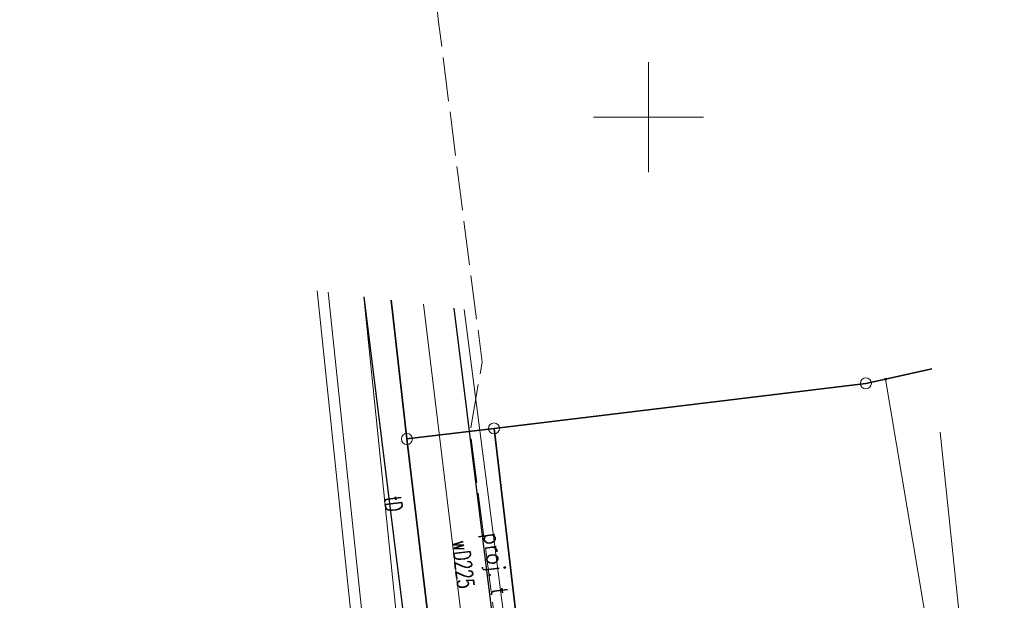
# Model space of a CAD drawing. Header units: metres. Extents: x 6496648 to 6497944, y 5962794 to 5963351.
# Tile 51 of 91: x 6497221 to 6497266, y 5963078 to 5963104. Entities that reach past the tile are written whole.
import ezdxf

# ---------------------------------------------------------------- set-up
doc = ezdxf.new("R2010")
doc.units = ezdxf.units.M
doc.header["$MEASUREMENT"] = 0
doc.linetypes.add('mz2.0_0.5', pattern=[2.5, 2, -0.5])
doc.layers.get('0').update_dxf_attribs({"color": 8, "linetype": 'CONTINUOUS', "lineweight": 13})
for name, color, linetype, lineweight in [('217_GRANICA_KONTURU_KLASYFIKCYJNEGO', 8, 'CONTINUOUS', 13), ('218_GRANICA_UzYTKU', 8, 'CONTINUOUS', 13), ('219_LINIA_GRANICY', 3, 'CONTINUOUS', 35), ('JEZDNIA__POWIERZCHNIA_', 8, 'CONTINUOUS', 25), ('murek_oporowy__linia_', 8, 'CONTINUOUS', 13), ('OGRODZENIE_TRWAlE__LINIA_', 8, 'CONTINUOUS', 13), ('PRZEWoD_ELEKTROENERGETYCZNY__LINIA_', 1, 'CONTINUOUS', 13), ('PRZEWoD_TELEKOMUNIKACYJNY__LINIA_', 30, 'CONTINUOUS', 13), ('PRZEWoD_TELEKOMUNIKACYJNY__LINIA__ATR1', 30, 'CONTINUOUS', 13), ('PRZEWoD_WODOCIaGOWY__LINIA_', 5, 'CONTINUOUS', 13), ('PRZEWoD_WODOCIaGOWY__LINIA__ATR1', 5, 'CONTINUOUS', 13), ('przewód telekomunikacyjny - projektowany lub w budowie (linia) - ob. projektowany', 30, 'mz2.0_0.5', 13), ('przewód telekomunikacyjny - projektowany lub w budowie (linia) - ob. projektowany-Atr1', 30, 'mz2.0_0.5', 13), ('siatka', 8, 'CONTINUOUS', 13)]:
    doc.layers.add(name, color=color, linetype=linetype, lineweight=lineweight)
doc.styles.get("Standard").update_dxf_attribs({"font": 'simplex.shx'})

# ---------------------------------------------------------------- blocks, each defined once
blk = doc.blocks.new('GRT')
at = {"color": 0, "linetype": 'Continuous', "lineweight": 18}
blk.add_circle((0, 0), 0.5, dxfattribs=at)
blk = doc.blocks.new('GRO')
at = {"color": 0, "linetype": 'Continuous', "lineweight": 13}
blk.add_circle((0, 0), 0.1, dxfattribs=at)

msp = doc.modelspace()

# ---------------------------------------------------------------- linework, layer by layer
at = {"layer": '217_GRANICA_KONTURU_KLASYFIKCYJNEGO', "flags": 128}
for points in [[(6497239.03, 5963085.37), (6497238.31, 5963091.68)], [(6497262.88, 5963088.56), (6497260.78, 5963088.09)], [(6497260.78, 5963088.09), (6497265.72, 5963058.66)], [(6497240.07, 5963076.63), (6497239.03, 5963085.37)]]:
    msp.add_lwpolyline(points, dxfattribs=at)
at = {"layer": '218_GRANICA_UzYTKU', "flags": 128}
for points in [[(6497239.03, 5963085.37), (6497238.31, 5963091.68)], [(6497262.88, 5963088.56), (6497260.78, 5963088.09)], [(6497259.88, 5963087.9), (6497242.99, 5963085.85)], [(6497260.78, 5963088.09), (6497259.88, 5963087.9)], [(6497265.72, 5963058.66), (6497260.78, 5963088.09)], [(6497242.99, 5963085.85), (6497239.03, 5963085.37)], [(6497246.52, 5963055.78), (6497242.99, 5963085.85)], [(6497239.03, 5963085.37), (6497240.07, 5963076.63)]]:
    msp.add_lwpolyline(points, dxfattribs=at)
at = {"layer": '219_LINIA_GRANICY', "flags": 128}
for points in [[(6497239.03, 5963085.37), (6497238.31, 5963091.68)], [(6497262.88, 5963088.56), (6497260.78, 5963088.09)], [(6497259.88, 5963087.9), (6497242.99, 5963085.85)], [(6497259.88, 5963087.9), (6497260.78, 5963088.09)], [(6497242.99, 5963085.85), (6497239.03, 5963085.37)], [(6497246.52, 5963055.78), (6497242.99, 5963085.85)], [(6497240.07, 5963076.63), (6497239.03, 5963085.37)]]:
    msp.add_lwpolyline(points, dxfattribs=at)
at = {"layer": 'JEZDNIA__POWIERZCHNIA_', "flags": 128}
msp.add_lwpolyline([(6497241.16, 5963091.32), (6497243.5, 5963072.58), (6497244.34, 5963072.68), (6497244.81, 5963068.57), (6497244.02, 5963068.47), (6497245.81, 5963054.14), (6497246.74, 5963054.13), (6497249.72, 5963051.06), (6497239.75, 5963050.47), (6497241.1, 5963053.06), (6497241.9, 5963053.15), (6497238.44, 5963080.96), (6497237.09, 5963091.84)], dxfattribs=at)
at = {"layer": 'murek_oporowy__linia_', "flags": 128}
for points in [[(6497235.46, 5963092.05), (6497236.98, 5963077.51), (6497239.03, 5963057.51), (6497234.2, 5963057.67), (6497217.24, 5963057.94), (6497209, 5963058.09), (6497203.41, 5963058.21)], [(6497234.95, 5963092.11), (6497236.48, 5963077.46), (6497238.21, 5963058.27), (6497234.2, 5963058.17), (6497217.24, 5963058.44), (6497209, 5963058.59), (6497203.43, 5963058.71)]]:
    msp.add_lwpolyline(points, dxfattribs=at)
at = {"layer": 'OGRODZENIE_TRWAlE__LINIA_', "flags": 128}
msp.add_lwpolyline([(6497266.17, 5963058.27), (6497265.25, 5963066.55), (6497263.26, 5963085.68)], dxfattribs=at)
at = {"layer": 'PRZEWoD_ELEKTROENERGETYCZNY__LINIA_', "flags": 128}
msp.add_lwpolyline([(6497241.63, 5963091.26), (6497244.06, 5963072.53), (6497245.89, 5963057.61), (6497246.14, 5963055.24), (6497250.03, 5963055.26), (6497250.69, 5963041.32), (6497250.97, 5963037.51), (6497252.59, 5963036.71), (6497252.67, 5963036)], dxfattribs=at)
at = {"layer": 'PRZEWoD_TELEKOMUNIKACYJNY__LINIA_', "flags": 128}
msp.add_lwpolyline([(6497239.77, 5963060.95), (6497240.23, 5963061.01), (6497237.08, 5963091.84)], dxfattribs=at)
at = {"layer": 'PRZEWoD_WODOCIaGOWY__LINIA_', "flags": 128}
msp.add_lwpolyline([(6497239.78, 5963091.5), (6497242, 5963073.24), (6497243.2, 5963064.75)], dxfattribs=at)
at = {"layer": 'przewód telekomunikacyjny - projektowany lub w budowie (linia) - ob. projektowany', "color": 30, "linetype": 'mz2.0_0.5', "lineweight": 18, "flags": 128}
msp.add_lwpolyline([(6497248.29, 5963052.53), (6497247.11, 5963054.61), (6497245.77, 5963054.88), (6497245.64, 5963055.74), (6497245.15, 5963059.64), (6497245.13, 5963059.83), (6497243.9, 5963069.74), (6497243.38, 5963074.46), (6497241.9, 5963085.72), (6497242.45, 5963088.87), (6497241.49, 5963096.28), (6497240.47, 5963104.33), (6497239.39, 5963113.88), (6497238.37, 5963122.85), (6497237.23, 5963123.83), (6497236.1, 5963133.79), (6497235.77, 5963136.63), (6497236.83, 5963138.42), (6497235.79, 5963147.78), (6497234.41, 5963160.12), (6497233.3, 5963170.11), (6497230.95, 5963185.98), (6497230.86, 5963186.59), (6497230.07, 5963192.05), (6497229.57, 5963197.52), (6497227.82, 5963210.68), (6497226.78, 5963218.74), (6497224.63, 5963235.69), (6497223.75, 5963240.57), (6497223.43, 5963242.33), (6497222.92, 5963249.28), (6497221.53, 5963261.05), (6497220.02, 5963273.58), (6497219.39, 5963278.82), (6497218.95, 5963282.45), (6497218.72, 5963284.43), (6497216.22, 5963305.78)], dxfattribs=at)
at = {"layer": 'siatka', "flags": 128}
for points in [[(6497250, 5963097.5), (6497250, 5963102.5)], [(6497247.5, 5963100), (6497252.5, 5963100)]]:
    msp.add_lwpolyline(points, dxfattribs=at)

# ---------------------------------------------------------------- block references
at = {"xscale": 0.5, "yscale": 0.5, "zscale": 0.5}
for name, p in [('GRT', (6497259.88, 5963087.9)), ('GRO', (6497260.78, 5963088.09)), ('GRT', (6497242.99, 5963085.85)), ('GRT', (6497239.03, 5963085.37))]:
    msp.add_blockref(name, p, dxfattribs=at)

# ---------------------------------------------------------------- texts
at = {"layer": 'PRZEWoD_TELEKOMUNIKACYJNY__LINIA__ATR1', "width": 0.66}
msp.add_text('tD', height=0.75, rotation=276.6, dxfattribs=at).set_placement((6497238.01, 5963082.73))
at = {"layer": 'PRZEWoD_WODOCIaGOWY__LINIA__ATR1', "width": 0.66}
msp.add_text('wD225', height=0.75, rotation=276.9, dxfattribs=at).set_placement((6497241.09, 5963080.71))
at = {"layer": 'przewód telekomunikacyjny - projektowany lub w budowie (linia) - ob. projektowany-Atr1', "color": 30, "width": 0.9}
msp.add_text('proj. t', height=0.75, rotation=277.487, dxfattribs=at).set_placement((6497242.51, 5963081.07))

doc.saveas('drawing.dxf')
